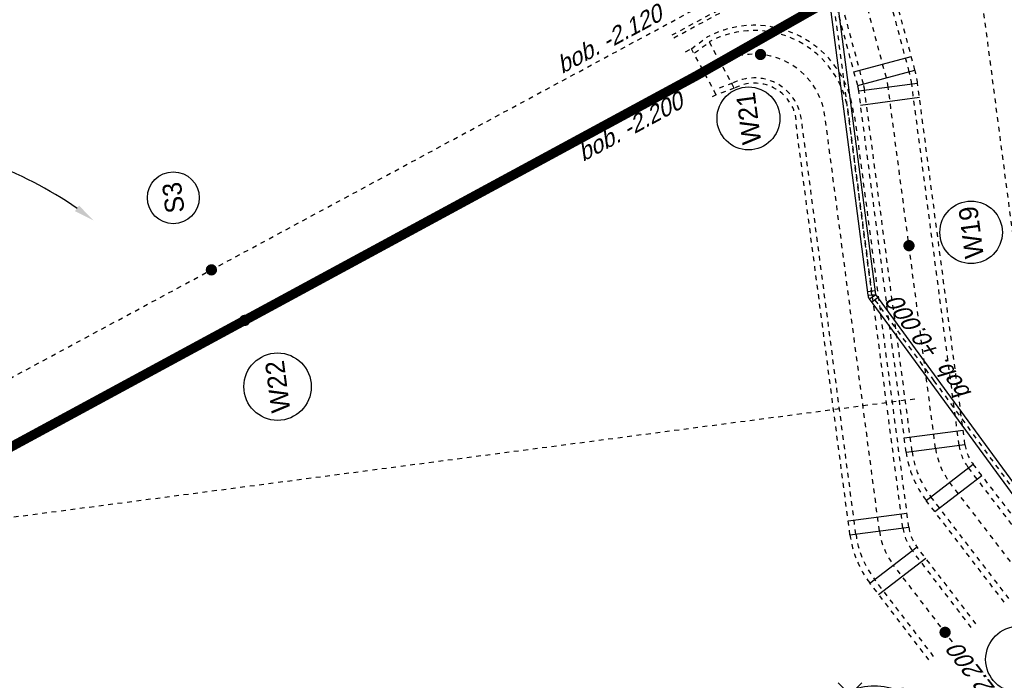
# Model space of a CAD drawing. Header units: metres. Extents: x 118052 to 118564, y 454784 to 455719.
# Tile 106 of 160: x 118465 to 118486, y 455251 to 455265. Entities that reach past the tile are written whole.
import ezdxf
from ezdxf.enums import TextEntityAlignment as Align

# ---------------------------------------------------------------- set-up
doc = ezdxf.new("R2010")
doc.units = ezdxf.units.M
doc.header["$LTSCALE"] = 0.5
doc.header["$PDMODE"] = 3
doc.header["$PDSIZE"] = 0.25
for name, pattern in [('DASHED', [19.05, 12.7, -6.35]), ('Tauw_HIDDEN2', [5.6, 4, -1.6]), ('Tauw_L_Center1', [13, 8, -1.67, 1.66, -1.67]), ('Tauw_L_Center2', [6.499, 4, -0.833, 0.833, -0.833]), ('Tauw_Stramien', [13, 8, -1.67, 1.66, -1.67])]:
    doc.linetypes.add(name, pattern=pattern)
for name, color, linetype in [('EL_N_A_EB00----REVISIE~-_-----', 1, 'Continuous'), ('KABELLOOP', 6, 'Continuous'), ('Koningsstal VIEUWPORT', 254, 'Continuous'), ('ZU_B_-_AL999---LS_bet500-70_gw__18_^200~N_-----', 1, 'Continuous'), ('ZU_B_-_AL999---LS_bet500-70_gw__20_^200~M_-----', 1, 'Continuous'), ('ZU_B_-_AL999---LW_bet1000-125_gw__18_^200~N_-----', 1, 'Continuous'), ('ZU_B_-_AL999---LW_bet1000-125_gw__20_^200~M_-----', 1, 'Continuous'), ('ZU_B_-_AL999---LW_bet900-105_gw__18_^200~N_-----', 1, 'Continuous'), ('ZU_B_-_AL999---LW_bet900-105_gw__20_^200~M_-----', 1, 'Continuous'), ('ZU_B_-_EL999---LS_bet500-70_gw~H_-----', 1, 'Tauw_L_Center2'), ('ZU_B_-_EL999---LS_bet500-70_gw~W_-----', 8, 'Tauw_HIDDEN2'), ('ZU_B_-_EL999---LW_bet1000-125_gw~H_-----', 1, 'Tauw_L_Center1'), ('ZU_B_-_EL999---LW_bet1000-125_gw~W_-----', 8, 'Tauw_HIDDEN2'), ('ZU_B_-_EL999---LW_bet900-105_gw~H_-----', 1, 'Tauw_L_Center1'), ('ZU_B_-_ML999---LS_bet500-70_gw__20_^200~M_-----', 1, 'Continuous'), ('ZU_B_-_ML999---LW_bet1000-125_gw__20_^200~M_-----', 1, 'Continuous'), ('ZU_B_-_ML999---LW_bet900-105_gw__20_^200~M_-----', 1, 'Continuous'), ('ZU_B_N_MB00X---ALG_Stramien~-_-----', 6, 'Tauw_Stramien'), ('ZU_N_-_AL999---LS_pvc160_zbr34__18_^200~N_-----', 7, 'Continuous'), ('ZU_N_-_DX1AMA--_maatvoering_ANG__18_^200', 7, 'Continuous'), ('ZU_N_-_EL999---LB_PE-110_sdr00~H_-----', 2, 'Tauw_L_Center2'), ('ZU_N_-_EL999---LS_pvc160_zbr34~H_-----', 2, 'Tauw_L_Center2'), ('ZU_N_-_EL999---LS_pvc160_zbr34~W_-----', 8, 'Continuous'), ('ZU_N_A_EL999---LW_GY-Q900_pn10~W_-----', 8, 'Continuous')]:
    doc.layers.add(name, color=color, linetype=linetype)
doc.styles.add('TAUW-ISOCP', font='tcb_isocp.shx')
doc.styles.add('tcb_isocp', font='tcb_isocp.shx')
doc.dimstyles.new('tzu18-dot_^200', dxfattribs={"dimscale": 200, "dimtxt": 1.8, "dimasz": 3, "dimexe": 2, "dimexo": 0, "dimgap": 0.5, "dimtad": 1, "dimdec": 0, "dimzin": 0, "dimdsep": 46, "dimtxsty": 'TAUW-ISOCP', "dimblk": 'DOTSMALL', "dimcen": 2, "dimdle": 1.5, "dimclre": 8, "dimadec": 0, "dimazin": 0, "dimtp": 1, "dimtm": 1, "dimtfac": 1, "dimtix": 1, "dimtmove": 1, "dimatfit": 3, "dimldrblk": 'DOTSMALL', "dimfxl": 1, "dimtvp": 0.5, "dimtolj": 1, "dimtzin": 0, "dimlwd": -1, "dimlwe": 5, "dimarcsym": 0})

# ---------------------------------------------------------------- blocks, each defined once
blk = doc.blocks.new('FNZ900')
for p, q in [((-557.5, 37.5), (557.5, 37.5)), ((-557.5, 37.5), (-557.5, 5)), ((-557.5, 5), (557.5, 5)), ((-502, 0), (502, 0)), ((-472.5, 57.5), (-472.5, 37.5)), ((472.5, 57.5), (472.5, 37.5)), ((557.5, 37.5), (557.5, 5))]:
    blk.add_line(p, q)
blk.add_point((0, 0))
blk = doc.blocks.new('_QNW900s')
for radius in [1415, 470]:
    blk.add_arc((942.5, -942.5), radius, 90, 180)
blk.add_point((0, 0))
at = {"rotation": 90}
blk.add_blockref('FNZ900', (1000, 0), dxfattribs=at)
blk.add_blockref('FNZ900', (0, -1000))
blk = doc.blocks.new('*D171')
at = {"layer": 'Defpoints', "color": 0, "transparency": 16777216}
for p in [(-240415, 54851), (-216153, 54815), (-140398, 54858), (-208918, 50654), (-201831, 40494)]:
    blk.add_point(p, dxfattribs=at)
at = {"layer": 'ZU_N_-_DX1AMA--_maatvoering_ANG__18_^200', "transparency": 16777216}
for start, end in [(345.2344, 357.0558), (317.9511, 332.5768)]:
    blk.add_arc((-216191, 54853), 8398, start, end, dxfattribs=at)
for points in [[(-207877, 54423), (-207733, 54420), (-207794, 54853)], [(-209903, 49179), (-210008, 49278), (-210253, 48915)]]:
    blk.add_solid(points, dxfattribs=at)
at = {"layer": 'ZU_N_-_DX1AMA--_maatvoering_ANG__18_^200', "transparency": 16777216, "insert": (-208356, 51831), "char_height": 360, "attachment_point": 5, "rotation": 68.9056, "style": 'TAUW-ISOCP'}
blk.add_mtext('\\A1;45.00°', dxfattribs=at)
blk = doc.blocks.new('_DotSmall')
at = {"color": 0, "linetype": 'ByBlock', "const_width": 0.5}
blk.add_lwpolyline([(-0.0625, 0, 1), (0.0625, 0, 1)], format="xyb", close=True, dxfattribs=at)
blk = doc.blocks.new('A$C6DFC50BF')
at = {"layer": 'KABELLOOP', "linetype": 'DASHED', "const_width": 200}
blk.add_lwpolyline([(46093, -4997), (53348, -23920), (55186, -28440)], dxfattribs=at)
blk = doc.blocks.new('Leidingen')
at = {"layer": 'ZU_B_-_EL999---LS_bet500-70_gw~H_-----'}
blk.add_lwpolyline([(-214758.6, 54853), (-207109.4, 34788.3, -0.0912837)], format="xyb", dxfattribs=at)
at = {"layer": 'ZU_B_-_EL999---LS_bet500-70_gw~W_-----'}
for points in [[(-207961.6, 36321.9), (-207343, 34699.2, -0.0912837)], [(-208027, 36297), (-207408.4, 34674.3, -0.0912837)]]:
    blk.add_lwpolyline(points, format="xyb", dxfattribs=at)
at = {"layer": 'ZU_B_-_EL999---LW_bet1000-125_gw~H_-----'}
blk.add_lwpolyline([(-208675.1, 35386.1), (-208882.2, 35929.6)], dxfattribs=at)
for points in [[(-210076.5, 33351.8, 0.5253616), (-208675.1, 35386.1)], [(-221412, 32129.3), (-219644.6, 33149.9, -0.1316525), (-218894.6, 33351), (-210076.5, 33351.8)], [(-220411.9, 30397.3), (-218069.3, 31750.1, -0.1316525), (-217319.3, 31951.1), (-209642.4, 31951.9, 0.0329087), (-209445.6, 31964.8), (-207606.1, 32208.5)]]:
    blk.add_lwpolyline(points, format="xyb", dxfattribs=at)
at = {"layer": 'ZU_B_-_EL999---LW_bet1000-125_gw~W_-----'}
for p, q in [((-209331.5, 35564), (-208303.6, 35955.8)), ((-208399.5, 35901.8), (-208200.9, 35549.4)), ((-208353.2, 36085.8), (-208303.6, 35955.8)), ((-208303.6, 35955.8), (-208105.1, 35603.4)), ((-209331.5, 35564), (-209381, 35693.9)), ((-209245, 35168.8), (-209331.5, 35564)), ((-209245, 35168.9), (-208105.1, 35603.4)), ((-209137.6, 35192.3), (-209224, 35587.5))]:
    blk.add_line(p, q, dxfattribs=at)
at = {"layer": 'ZU_B_-_EL999---LW_bet1000-125_gw~W_-----', "linetype": 'Continuous'}
for p, q in [((-218894.6, 33976), (-218894.5, 32726)), ((-218594.6, 33976), (-218594.5, 32726)), ((-219957.1, 33691.2), (-219332, 32608.7)), ((-220216.9, 33541.2), (-219591.8, 32458.7)), ((-217319.4, 32576.1), (-217319.3, 31326.1)), ((-217019.4, 32576.2), (-217019.3, 31326.2)), ((-209942.4, 32576.8), (-209942.3, 31326.8)), ((-209642.4, 32576.9), (-209642.3, 31326.9)), ((-209527.6, 32584.4), (-209363.5, 31345.2)), ((-209230.2, 32623.8), (-209066.1, 31384.6)), ((-218381.9, 32291.3), (-217756.8, 31208.9)), ((-218641.6, 32141.3), (-218016.5, 31058.8))]:
    blk.add_line(p, q, dxfattribs=at)
at = {"layer": 'ZU_B_-_EL999---LW_bet1000-125_gw~W_-----'}
for points in [[(-221724.6, 32670.5), (-219957.1, 33691.2, -0.1316525), (-218894.6, 33976), (-210076.6, 33976.8)], [(-221662.1, 32562.3), (-219894.6, 33582.9, -0.1316525), (-218894.6, 33851), (-210076.6, 33851.8)], [(-221162, 31696.3), (-219394.5, 32717, -0.1316525), (-218894.5, 32851), (-210076.5, 32851.8)], [(-220724.4, 30938.5), (-218381.9, 32291.3, -0.1316525), (-217319.4, 32576.1), (-209642.4, 32576.9, 0.0329087), (-209527.6, 32584.4), (-207688.1, 32828.1)], [(-221099.5, 31588), (-219332, 32608.7, -0.1316525), (-218894.5, 32726), (-210076.5, 32726.8)], [(-220661.9, 30830.3), (-218319.3, 32183.1, -0.1316525), (-217319.4, 32451.1), (-209642.4, 32451.9, 0.0329087), (-209511.2, 32460.5), (-207671.7, 32704.1)], [(-220161.8, 29964.3), (-217819.3, 31317.1, -0.1316525), (-217319.3, 31451.1), (-209642.3, 31451.9, 0.0329087), (-209379.9, 31469.2), (-207540.4, 31712.8)], [(-220099.3, 29856.1), (-217756.8, 31208.9, -0.1316525), (-217319.3, 31326.1), (-209642.3, 31326.9, 0.0329087), (-209363.5, 31345.2), (-207524, 31588.9)]]:
    blk.add_lwpolyline(points, format="xyb", dxfattribs=at)
for radius in [2110, 2000, 1000, 890]:
    blk.add_arc((-210076.7, 34851.8), radius, 270.00545, 20.86829, dxfattribs=at)
at = {"layer": 'ZU_B_-_EL999---LW_bet900-105_gw~H_-----'}
blk.add_lwpolyline([(-208882.2, 35929.6), (-216136.8, 54852.9)], dxfattribs=at)
at = {"layer": 'ZU_B_-_ML999---LS_bet500-70_gw__20_^200~M_-----', "flags": 128}
blk.add_lwpolyline([(-211608.4, 46589.7, 0, 0, 0), (-211720.9, 46548, 0, 91.8, 0), (-211712.4, 46551.2, 91.8, 169.7, 0), (-211688, 46560.2, 169.7, 221.7, 0), (-211651.5, 46573.8, 221.7, 240, 0), (-211608.4, 46589.7, 240, 221.7, 0), (-211565.4, 46605.7, 221.7, 169.7, 0), (-211528.9, 46619.3, 169.7, 91.8, 0), (-211504.5, 46628.3, 91.8, 0, 0), (-211495.9, 46631.5, 0, 0, 0), (-211608.4, 46589.7, 0, 0, 0), (-210509.3, 46997.8, 0, 0, 0)], format="xyseb", dxfattribs=at)
at = {"layer": 'ZU_B_-_ML999---LS_bet500-70_gw__20_^200~M_-----'}
blk.add_circle((-209997.2, 47188), 546.2, dxfattribs=at)
at = {"layer": 'ZU_B_-_ML999---LW_bet1000-125_gw__20_^200~M_-----', "flags": 128}
for points in [[(-208611.6, 34529.9, 0, 0, 0), (-208497.5, 34492.7, 0, 91.8, 0), (-208506.2, 34495.5, 91.8, 169.7, 0), (-208530.9, 34503.6, 169.7, 221.7, 0), (-208568, 34515.7, 221.7, 240, 0), (-208611.6, 34529.9, 240, 221.7, 0), (-208655.2, 34544.2, 221.7, 169.7, 0), (-208692.3, 34556.3, 169.7, 91.8, 0), (-208717, 34564.4, 91.8, 0, 0), (-208725.7, 34567.2, 0, 0, 0), (-208611.6, 34529.9, 0, 0, 0), (-209284.3, 34749.9, 0, 0, 0)], [(-221191.6, 32256.6, 0, 0, 0), (-221135.8, 32362.9, 0, 91.8, 0), (-221140.1, 32354.8, 91.8, 169.7, 0), (-221152.1, 32331.7, 169.7, 221.7, 0), (-221170.2, 32297.3, 221.7, 240, 0), (-221191.6, 32256.6, 240, 221.7, 0), (-221212.9, 32215.9, 221.7, 169.7, 0), (-221231, 32181.4, 169.7, 91.8, 0), (-221243, 32158.4, 91.8, 0, 0), (-221247.3, 32150.3, 0, 0, 0), (-221191.6, 32256.6, 0, 0, 0), (-221635.9, 31409.3, 0, 0, 0)], [(-213013.4, 31951.5, 0, 0, 0), (-213023.1, 32071.1, 0, 91.8, 0), (-213022.3, 32062, 91.8, 169.7, 0), (-213020.2, 32036.1, 169.7, 221.7, 0), (-213017.1, 31997.3, 221.7, 240, 0), (-213013.4, 31951.5, 240, 221.7, 0), (-213009.7, 31905.8, 221.7, 169.7, 0), (-213006.6, 31866.9, 169.7, 91.8, 0), (-213004.5, 31841, 91.8, 0, 0), (-213003.7, 31831.9, 0, 0, 0), (-213013.4, 31951.5, 0, 0, 0), (-212958.6, 31273.3, 0, 0, 0)]]:
    blk.add_lwpolyline(points, format="xyseb", dxfattribs=at)
at = {"layer": 'ZU_B_-_ML999---LW_bet1000-125_gw__20_^200~M_-----'}
for centre, radius in [((-209914.4, 34955.9), 662.8), ((-221960.8, 30789.8), 699.5), ((-212905.6, 30616.8), 658.6)]:
    blk.add_circle(centre, radius, dxfattribs=at)
at = {"layer": 'ZU_B_-_ML999---LW_bet900-105_gw__20_^200~M_-----', "flags": 128}
blk.add_lwpolyline([(-212756, 46034, 0, 0, 0), (-212642.5, 46073, 0, 91.8, 0), (-212651.1, 46070, 91.8, 169.7, 0), (-212675.7, 46061.6, 169.7, 221.7, 0), (-212712.5, 46048.9, 221.7, 240, 0), (-212756, 46034, 240, 221.7, 0), (-212799.4, 46019.1, 221.7, 169.7, 0), (-212836.2, 46006.5, 169.7, 91.8, 0), (-212860.8, 45998, 91.8, 0, 0), (-212869.4, 45995.1, 0, 0, 0), (-212756, 46034, 0, 0, 0), (-213558.5, 45758.5, 0, 0, 0)], format="xyseb", dxfattribs=at)
at = {"layer": 'ZU_B_-_ML999---LW_bet900-105_gw__20_^200~M_-----'}
blk.add_circle((-214230.3, 45527.8), 710.3, dxfattribs=at)
at = {"layer": 'ZU_B_N_MB00X---ALG_Stramien~-_-----'}
blk.add_line((-216231.2, 78459.1), (-216228.3, 32175.5), dxfattribs=at)
at = {"layer": 'ZU_N_-_EL999---LB_PE-110_sdr00~H_-----', "flags": 128}
blk.add_lwpolyline([(-187115, 29756.1), (-218899, 29756.1), (-218899, 23624.4), (-223036.7, 23624.4)], dxfattribs=at)
at = {"layer": 'ZU_N_-_EL999---LS_pvc160_zbr34~H_-----'}
blk.add_lwpolyline([(-220019.6, 26570.4), (-219269, 26981.8, 0.2711626), (-219226.5, 27052.8), (-219196.7, 29942.7, -0.2711626), (-219154.2, 30013.8), (-215904.4, 31794.8), (-213978.6, 32850.2, -0.1261834), (-213939.1, 32860.3), (-191743.4, 32843.7, 0.4144503), (-191661.3, 32925.7), (-191661.7, 38104.5)], format="xyb", dxfattribs=at)
at = {"layer": 'ZU_N_-_EL999---LS_pvc160_zbr34~W_-----', "linetype": 'Continuous'}
for p, q in [((-214087.2, 32881.9), (-214010.3, 32741.6)), ((-214017.1, 32920.3), (-213940.2, 32780)), ((-213939.1, 32940.3), (-213939.2, 32780.3)), ((-213859.1, 32940.2), (-213859.2, 32780.2))]:
    blk.add_line(p, q, dxfattribs=at)
at = {"layer": 'ZU_N_-_EL999---LS_pvc160_zbr34~W_-----'}
for points in [[(-220058.1, 26640.6), (-219307.5, 27051.9, 0.2711626), (-219306.5, 27053.6), (-219276.7, 29943.5, -0.2711626), (-219192.6, 30083.9), (-215942.8, 31864.9), (-214017.1, 32920.3, -0.1261834), (-213939.1, 32940.3), (-191743.3, 32923.7, 0.4144503), (-191741.3, 32925.7), (-191741.7, 38104.5)], [(-219981.2, 26500.2), (-219230.6, 26911.6, 0.2711626), (-219146.5, 27052), (-219116.8, 29941.9, -0.2711626), (-219115.7, 29943.6), (-215865.9, 31724.6), (-213940.2, 32780, -0.1261834), (-213939.2, 32780.3), (-191743.5, 32763.7, 0.4144503), (-191581.3, 32925.7), (-191581.7, 38104.5)]]:
    blk.add_lwpolyline(points, format="xyb", dxfattribs=at)
at = {"layer": 'EL_N_A_EB00----REVISIE~-_-----'}
blk.add_blockref('A$C6DFC50BF', (-262229.9, 59850.1), dxfattribs=at)
at = {"layer": 'ZU_N_A_EL999---LW_GY-Q900_pn10~W_-----', "rotation": 240.0254841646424}
blk.add_blockref('_QNW900s', (-222238.8, 34412.8), dxfattribs=at)
at = {"layer": 'ZU_B_-_AL999---LS_bet500-70_gw__18_^200~N_-----', "style": 'tcb_isocp', "oblique": 20.00024}
blk.add_text('bob. -2.120', height=360, rotation=290.8683, dxfattribs=at).set_placement((-208480, 38731))
at = {"layer": 'ZU_B_-_AL999---LS_bet500-70_gw__20_^200~M_-----', "style": 'tcb_isocp'}
blk.add_text('S3', height=400, dxfattribs=at).set_placement((-209997.2, 47188), align=Align.MIDDLE)
at = {"layer": 'ZU_B_-_AL999---LW_bet1000-125_gw__18_^200~N_-----', "style": 'tcb_isocp', "oblique": 20.00024}
blk.add_text('bob. -2.200', height=360, rotation=30.00543, dxfattribs=at).set_placement((-223564, 30733.3))
at = {"layer": 'ZU_B_-_AL999---LW_bet1000-125_gw__20_^200~M_-----', "style": 'tcb_isocp'}
for s, p in [('W21', (-209914.4, 34955.9)), ('W19', (-212905.6, 30616.8))]:
    blk.add_text(s, height=400, dxfattribs=at).set_placement(p, align=Align.MIDDLE)
at = {"layer": 'ZU_B_-_AL999---LW_bet900-105_gw__18_^200~N_-----', "style": 'tcb_isocp', "oblique": 20.00024}
blk.add_text('bob. -2.200', height=360, rotation=290.97524, dxfattribs=at).set_placement((-210372.1, 38533.7))
at = {"layer": 'ZU_B_-_AL999---LW_bet900-105_gw__20_^200~M_-----', "style": 'tcb_isocp'}
blk.add_text('W22', height=400, dxfattribs=at).set_placement((-214230.3, 45527.8), align=Align.MIDDLE)
at = {"layer": 'ZU_N_-_AL999---LS_pvc160_zbr34__18_^200~N_-----', "style": 'tcb_isocp', "oblique": 20.00024}
blk.add_text('bob. +0.000', height=360, rotation=28.72437, dxfattribs=at).set_placement((-216275.8, 31031.2))
at = {"layer": 'ZU_N_-_DX1AMA--_maatvoering_ANG__18_^200'}
dim = blk.add_angular_dim_2l(base=(-208918.4, 50654.5), line1=((-240415.4, 54851.4), (-140397.8, 54857.7)), line2=((-216153.4, 54815.1), (-201831, 40494.4)), dimstyle='tzu18-dot_^200', override={"dimasz": 2.16, "dimexe": 0, "dimgap": 0.6, "dimtad": 0, "dimcen": 0.1, "dimdle": 0, "dimclrd": 256, "dimclrt": 256, "dimadec": 2, "dimtm": 0, "dimtofl": 0, "dimtmove": 0, "dimtvp": 0}, dxfattribs=at)
dim.commit()
dim.dimension.update_dxf_attribs({"geometry": '*D171', "text_midpoint": (-208356.3, 51830.5), "dimtype": 162})

msp = doc.modelspace()

# ---------------------------------------------------------------- block references
at = {"layer": 'Koningsstal VIEUWPORT', "color": 6, "xscale": 0.0009975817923, "yscale": 0.0009975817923, "zscale": 0.0009975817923, "rotation": 97.46987594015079}
msp.add_blockref('Leidingen', (118487.852, 455474.689), dxfattribs=at)

doc.saveas('drawing.dxf')
